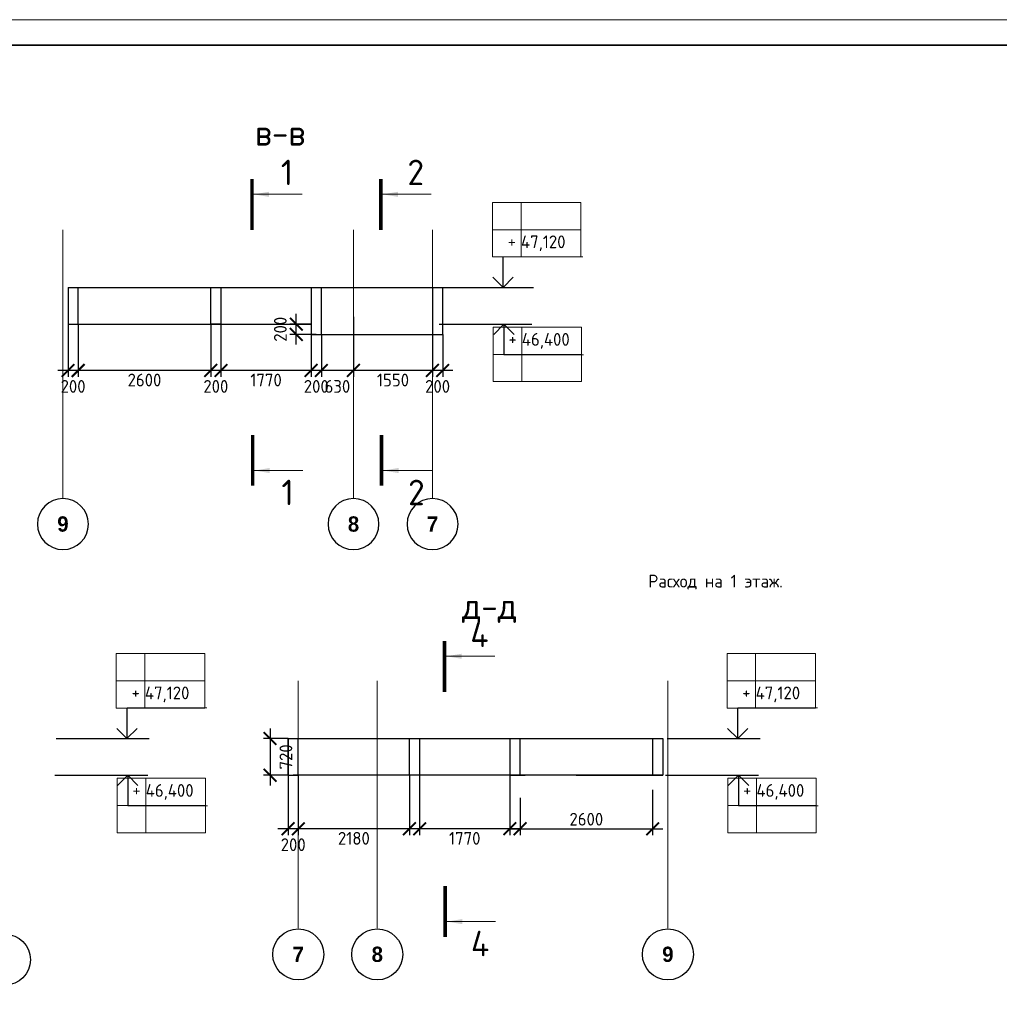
# Model space of a CAD drawing. Header units: millimetres. Extents: x 247266 to 730847, y -636031 to 10052.
# Tile 86 of 196: x 553470 to 572686, y -373071 to -353758. Entities that reach past the tile are written whole.
import ezdxf

# ---------------------------------------------------------------- set-up
doc = ezdxf.new("R2010")
doc.units = ezdxf.units.MM
for name, pattern in [('______5', [1100, 800, -100, 100, -100]), ('________', [0]), ('HIDDEN2', [4.7625, 3.175, -1.5875]), ('осевая', [50.8, 31.75, -6.35, 6.35, -6.35])]:
    doc.linetypes.add(name, pattern=pattern)
for name, color, linetype, lineweight in [('RAZMER', 7, 'Continuous', 15), ('Standard', 7, 'Continuous', 25), ('АС-Таблицы', 7, 'Continuous', 20), ('Оси', 7, '______5', 18), ('отметки', 7, 'Continuous', 18), ('ТОНКИЕ', 7, 'Continuous', 9), ('Узлы', 7, 'Continuous', 0)]:
    doc.layers.add(name, color=color, linetype=linetype, lineweight=lineweight)
doc.layers.add('РАЗМЕРЫ', color=7, linetype='Continuous')
doc.layers.add('ТОЛСТЫЕ_ОСНОВНЫЕ', color=7, linetype='Continuous')
doc.styles.add('Century Gothic', font='GOTHIC.TTF')
doc.styles.add('GOST-2.304_Type-B', font='GOST_Common.ttf')
doc.styles.add('ГОСТ', font='GOST_Common.ttf')
doc.dimstyles.new('СПДС', dxfattribs={"dimscale": 100, "dimtxt": 2.5, "dimasz": 2.5, "dimexe": 1.25, "dimexo": 0, "dimtad": 1, "dimdec": 0, "dimtxsty": 'GOST-2.304_Type-B', "dimblk": 'ARCHTICK', "dimcen": 2.5, "dimdle": 2, "dimadec": 0, "dimazin": 2, "dimtfac": 0.75, "dimtdec": 0, "dimtmove": 1, "dimatfit": 3, "dimfxl": 1, "dimtolj": 1, "dimarcsym": 1})

# ---------------------------------------------------------------- blocks, each defined once
blk = doc.blocks.new('*U3687')
at = {"layer": 'ТОЛСТЫЕ_ОСНОВНЫЕ', "lineweight": 35}
blk.add_lwpolyline([(20, 5), (589, 5), (589, 415), (20, 415)], close=True, dxfattribs=at)
at = {"layer": 'ТОНКИЕ'}
blk.add_lwpolyline([(0, 0), (594, 0), (594, 420), (0, 420)], close=True, dxfattribs=at)
blk = doc.blocks.new('NSY101')
at = {"color": 0, "linetype": 'ByBlock', "lineweight": -2}
blk.add_circle((0, 0), 50, dxfattribs=at)
blk = doc.blocks.new('_ArchTick')
at = {"color": 0, "linetype": 'ByBlock', "const_width": 0.15}
blk.add_lwpolyline([(-0.5, -0.5), (0.5, 0.5)], dxfattribs=at)
blk = doc.blocks.new('*T3509')
at = {"layer": 'DEFPOINTS', "color": 8, "linetype": 'ByBlock', "lineweight": 0}
for p, q in [((0, 1067), (1734, 1067)), ((0, 0), (0, 1067)), ((561, 0), (561, 1067)), ((1734, 0), (1734, 1067)), ((0, 533), (1734, 533)), ((0, 0), (1734, 0))]:
    blk.add_line(p, q, dxfattribs=at)
at = {"layer": 'АС-Таблицы', "color": 0, "char_height": 250, "style": 'ГОСТ'}
for s, insert, width, attachment_point in [('+', (461, 967), 361.22, 3), ('46,400', (561, 800), 1173.09, 4)]:
    blk.add_mtext(s, dxfattribs=dict(at, insert=insert, width=width, attachment_point=attachment_point))
blk = doc.blocks.new('*T3510')
at = {"layer": 'DEFPOINTS', "color": 8, "linetype": 'ByBlock', "lineweight": 0}
for p, q in [((0, 0), (1734, 0)), ((0, 0), (0, -1067)), ((561, 0), (561, -1067)), ((1734, 0), (1734, -1067)), ((0, -533), (1734, -533)), ((0, -1067), (1734, -1067))]:
    blk.add_line(p, q, dxfattribs=at)
at = {"layer": 'АС-Таблицы', "color": 0, "char_height": 250, "style": 'ГОСТ'}
for s, insert, width, attachment_point in [('+', (461, -633), 361.22, 3), ('47,120', (561, -800), 1173.09, 4)]:
    blk.add_mtext(s, dxfattribs=dict(at, insert=insert, width=width, attachment_point=attachment_point))
blk = doc.blocks.new('*T3482')
at = {"layer": 'DEFPOINTS', "color": 8, "linetype": 'ByBlock', "lineweight": 0}
for p, q in [((0, 1067), (1734, 1067)), ((0, 0), (0, 1067)), ((561, 0), (561, 1067)), ((1734, 0), (1734, 1067)), ((0, 533), (1734, 533)), ((0, 0), (1734, 0))]:
    blk.add_line(p, q, dxfattribs=at)
at = {"layer": 'АС-Таблицы', "color": 0, "char_height": 250, "style": 'ГОСТ'}
for s, insert, width, attachment_point in [('+', (461, 967), 361.22, 3), ('46,400', (561, 800), 1173.09, 4)]:
    blk.add_mtext(s, dxfattribs=dict(at, insert=insert, width=width, attachment_point=attachment_point))
blk = doc.blocks.new('*T3483')
at = {"layer": 'DEFPOINTS', "color": 8, "linetype": 'ByBlock', "lineweight": 0}
for p, q in [((0, 0), (1734, 0)), ((0, 0), (0, -1067)), ((561, 0), (561, -1067)), ((1734, 0), (1734, -1067)), ((0, -533), (1734, -533)), ((0, -1067), (1734, -1067))]:
    blk.add_line(p, q, dxfattribs=at)
at = {"layer": 'АС-Таблицы', "color": 0, "char_height": 250, "style": 'ГОСТ'}
for s, insert, width, attachment_point in [('+', (461, -633), 361.22, 3), ('47,120', (561, -800), 1173.09, 4)]:
    blk.add_mtext(s, dxfattribs=dict(at, insert=insert, width=width, attachment_point=attachment_point))
blk = doc.blocks.new('*T3484')
at = {"layer": 'DEFPOINTS', "color": 8, "linetype": 'ByBlock', "lineweight": 0}
for p, q in [((0, 1067), (1734, 1067)), ((0, 0), (0, 1067)), ((561, 0), (561, 1067)), ((1734, 0), (1734, 1067)), ((0, 533), (1734, 533)), ((0, 0), (1734, 0))]:
    blk.add_line(p, q, dxfattribs=at)
at = {"layer": 'АС-Таблицы', "color": 0, "char_height": 250, "style": 'ГОСТ'}
for s, insert, width, attachment_point in [('+', (461, 967), 361.22, 3), ('46,400', (561, 800), 1173.09, 4)]:
    blk.add_mtext(s, dxfattribs=dict(at, insert=insert, width=width, attachment_point=attachment_point))
blk = doc.blocks.new('*T3485')
at = {"layer": 'DEFPOINTS', "color": 8, "linetype": 'ByBlock', "lineweight": 0}
for p, q in [((0, 0), (1734, 0)), ((0, 0), (0, -1067)), ((561, 0), (561, -1067)), ((1734, 0), (1734, -1067)), ((0, -533), (1734, -533)), ((0, -1067), (1734, -1067))]:
    blk.add_line(p, q, dxfattribs=at)
at = {"layer": 'АС-Таблицы', "color": 0, "char_height": 250, "style": 'ГОСТ'}
for s, insert, width, attachment_point in [('+', (461, -633), 361.22, 3), ('47,120', (561, -800), 1173.09, 4)]:
    blk.add_mtext(s, dxfattribs=dict(at, insert=insert, width=width, attachment_point=attachment_point))

msp = doc.modelspace()

# ---------------------------------------------------------------- linework, layer by layer
at = {"linetype": 'Continuous', "lineweight": 30, "transparency": 33554687}
for p, q in [((558735.53, -367857.92, 3100), (558735.53, -368577.92, 3100)), ((558935.53, -368577.92, 3100), (558935.53, -367857.92, 3100))]:
    msp.add_line(p, q, dxfattribs=at)
at = {"linetype": 'HIDDEN2', "transparency": 33554687}
for p, q in [((561115.53, -368577.92, 3100), (561115.53, -367857.92, 3100)), ((561315.53, -367857.92, 3100), (561315.53, -368577.92, 3100)), ((563085.53, -367857.92, 3100), (563085.53, -368577.92, 3100))]:
    msp.add_line(p, q, dxfattribs=at)
at = {"linetype": 'Continuous', "lineweight": 25, "transparency": 33554687}
for p, q in [((561315.53, -368577.92, 3100), (561115.53, -368577.92, 3100)), ((564385.53, -368577.92, 3100), (565885.53, -368577.92, 3100)), ((565885.53, -368577.92, 3100), (566085.53, -368577.92, 3100))]:
    msp.add_line(p, q, dxfattribs=at)
at = {"linetype": 'HIDDEN2', "transparency": 33554687, "elevation": 3100}
for points in [[(554417.87, -359009.81), (554417.87, -359729.81), (554617.87, -359729.81), (554617.87, -359009.81)], [(557417.87, -359009.81), (557417.87, -359729.81), (557217.87, -359729.81), (557217.87, -359009.81)], [(559187.87, -359009.81), (559187.87, -359929.81), (559387.87, -359929.81), (559387.87, -359009.81)], [(561567.87, -359009.81), (561567.87, -359929.81), (561767.87, -359929.81), (561767.87, -359009.81)]]:
    msp.add_lwpolyline(points, dxfattribs=at)
at = {"elevation": 3100}
for points in [[(561725.96, -359009.81), (563549.63, -359009.81)], [(562336.68, -359009.81), (563171.25, -359009.81)], [(562670.65, -359009.81), (563505.22, -359009.81)], [(561695.78, -359729.81), (563519.45, -359729.81)], [(554188.9, -367857.92), (556012.57, -367857.92)], [(566168.78, -367857.92), (567992.45, -367857.92)], [(554158.72, -368577.92), (555982.39, -368577.92)], [(566138.6, -368577.92), (567962.26, -368577.92)]]:
    msp.add_lwpolyline(points, dxfattribs=at)
at = {"layer": 'RAZMER', "ltscale": 100}
for p, q in [((562954.11, -358408.04, 3100), (564516.61, -358408.04, 3100)), ((562954.11, -358410.69, 3100), (564516.61, -358410.69, 3100)), ((562954.11, -358410.69, 3100), (564516.61, -358410.69, 3100)), ((562970.14, -360328.94, 3100), (564532.64, -360328.94, 3100)), ((562970.14, -360328.94, 3100), (564532.64, -360328.94, 3100)), ((562970.14, -360331.58, 3100), (564532.64, -360331.58, 3100)), ((555576.38, -367256.15, 3100), (557138.88, -367256.15, 3100)), ((555576.38, -367258.8, 3100), (557138.88, -367258.8, 3100)), ((555576.38, -367258.8, 3100), (557138.88, -367258.8, 3100)), ((567556.25, -367256.15, 3100), (569118.75, -367256.15, 3100)), ((567556.25, -367258.8, 3100), (569118.75, -367258.8, 3100)), ((567556.25, -367258.8, 3100), (569118.75, -367258.8, 3100)), ((555592.41, -369177.05, 3100), (557154.91, -369177.05, 3100)), ((555592.41, -369177.05, 3100), (557154.91, -369177.05, 3100)), ((555592.41, -369179.69, 3100), (557154.91, -369179.69, 3100)), ((567572.29, -369177.05, 3100), (569134.79, -369177.05, 3100)), ((567572.29, -369177.05, 3100), (569134.79, -369177.05, 3100)), ((567572.29, -369179.69, 3100), (569134.79, -369179.69, 3100))]:
    msp.add_line(p, q, dxfattribs=at)
at = {"layer": 'Standard', "linetype": '________', "lineweight": 30, "transparency": 33554687}
for p, q in [((554417.87, -359009.81, 3100), (554417.87, -359729.81, 3100)), ((554417.87, -359009.81, 3100), (561767.87, -359009.81, 3100)), ((561767.87, -359729.81, 3100), (561767.87, -359009.81, 3100)), ((554417.87, -359729.81, 3100), (555217.87, -359729.81, 3100)), ((555217.87, -359729.81, 3100), (559187.87, -359729.81, 3100))]:
    msp.add_line(p, q, dxfattribs=at)
at = {"layer": 'Standard', "linetype": '________', "lineweight": 30, "transparency": 33554687, "elevation": 3100}
msp.add_lwpolyline([(559187.87, -359729.81), (559187.87, -359929.81), (561767.87, -359929.81), (561767.87, -359729.81)], dxfattribs=at)
at = {"layer": 'Оси', "linetype": 'осевая', "lineweight": 0, "ltscale": 0.3, "transparency": 33554687}
for p, q in [((554317.87, -357877.36, 3100), (554317.87, -363136.17, 3100)), ((560017.87, -357877.36, 3100), (560017.87, -363136.17, 3100)), ((561567.87, -357877.36, 3100), (561567.87, -363136.17, 3100)), ((558935.53, -366725.47, 3100), (558935.53, -371576.36, 3100)), ((560485.53, -366725.47, 3100), (560485.53, -371576.36, 3100)), ((566185.53, -366725.47, 3100), (566185.53, -371576.36, 3100))]:
    msp.add_line(p, q, dxfattribs=at)
at = {"layer": 'отметки', "linetype": 'Continuous', "lineweight": 25, "ltscale": 100}
for p, q in [((562952.58, -359009.81, 3100), (562952.58, -358409.81, 3100)), ((562968.62, -359729.81, 3100), (562968.62, -360329.81, 3100)), ((555573.33, -367256.15, 3100), (555573.33, -367856.15, 3100)), ((567553.2, -367256.15, 3100), (567553.2, -367856.15, 3100)), ((555590.89, -368577.92, 3100), (555590.89, -369177.92, 3100)), ((567570.76, -368577.92, 3100), (567570.76, -369177.92, 3100))]:
    msp.add_line(p, q, dxfattribs=at)
at = {"layer": 'отметки', "linetype": 'Continuous', "lineweight": 25, "ltscale": 100, "elevation": 3100}
for points in [[(562752.58, -358809.81), (562952.58, -359009.81), (563152.58, -358809.81)], [(562768.62, -359929.81), (562968.62, -359729.81), (563168.62, -359929.81)], [(555374.85, -367657.92), (555574.85, -367857.92), (555774.85, -367657.92)], [(567354.73, -367657.92), (567554.73, -367857.92), (567754.73, -367657.92)], [(555390.89, -368777.92), (555590.89, -368577.92), (555790.89, -368777.92)], [(567370.76, -368777.92), (567570.76, -368577.92), (567770.76, -368777.92)]]:
    msp.add_lwpolyline(points, dxfattribs=at)
at = {"layer": 'РАЗМЕРЫ', "lineweight": 30}
for p, q in [((558735.53, -367857.92, 3100), (566085.53, -367857.92, 3100)), ((558735.53, -368577.92, 3100), (558735.53, -367857.92, 3100)), ((563285.53, -368577.92, 3100), (563285.53, -367857.92, 3100)), ((565885.53, -367857.92, 3100), (565885.53, -368577.92, 3100)), ((566085.53, -367857.92, 3100), (566085.53, -368577.92, 3100)), ((558735.53, -368577.92, 3100), (558935.53, -368577.92, 3100)), ((566085.53, -368577.92, 3100), (558835.53, -368577.92, 3100)), ((563085.53, -368577.92, 3100), (563285.53, -368577.92, 3100)), ((563285.53, -368577.92, 3100), (563385.53, -368577.92, 3100))]:
    msp.add_line(p, q, dxfattribs=at)
at = {"layer": 'Узлы', "linetype": 'Continuous', "lineweight": 0}
for p, q in [((558062.73, -357183.24, 3500), (559012.73, -357183.24, 3500)), ((560588.96, -357183.24, 3500), (561538.96, -357183.24, 3500)), ((558075.46, -362600.72, 3300), (559025.46, -362600.72, 3300)), ((560601.7, -362600.72, 3300), (561551.7, -362600.72, 3300)), ((561839.3, -366244.16, 3500), (562789.3, -366244.16, 3500)), ((561852.04, -371448.83, 3300), (562802.04, -371448.83, 3300))]:
    msp.add_line(p, q, dxfattribs=at)
at = {"layer": 'Узлы', "linetype": 'Continuous', "lineweight": 0, "const_width": 70}
for points, elevation in [([(558027.73, -356883.24), (558027.73, -357883.24)], 3500), ([(560553.96, -356883.24), (560553.96, -357883.24)], 3500), ([(558040.46, -362900.72), (558040.46, -361900.72)], 3300), ([(560566.7, -362900.72), (560566.7, -361900.72)], 3300), ([(561804.3, -365944.16), (561804.3, -366944.16)], 3500), ([(561817.04, -371748.83), (561817.04, -370748.83)], 3300)]:
    msp.add_lwpolyline(points, dxfattribs=dict(at, elevation=elevation))
at = {"layer": 'Узлы', "linetype": 'Continuous', "lineweight": 0}
for points in [[(558062.73, -357183.24, 3500), (558363.18, -357233.52, 3500), (558363.18, -357132.96, 3500)], [(560588.96, -357183.24, 3500), (560889.41, -357233.52, 3500), (560889.41, -357132.96, 3500)], [(558075.46, -362600.72, 3300), (558375.91, -362651, 3300), (558375.91, -362550.44, 3300)], [(560601.7, -362600.72, 3300), (560902.15, -362651, 3300), (560902.15, -362550.44, 3300)], [(561839.3, -366244.16, 3500), (562139.75, -366294.44, 3500), (562139.75, -366193.88, 3500)], [(561852.04, -371448.83, 3300), (562152.49, -371499.11, 3300), (562152.49, -371398.55, 3300)]]:
    msp.add_solid(points, dxfattribs=at)

# ---------------------------------------------------------------- block references
at = {"xscale": 100, "yscale": 100, "zscale": 100}
msp.add_blockref('*U3687', (525254.49, -395757.64, 3100), dxfattribs=at)
for name, p in [('*T3510', (562743.16, -357344.02, 3100)), ('*T3509', (562759.2, -360857.31, 3100)), ('*T3485', (555365.43, -366192.13, 3100)), ('*T3483', (567345.31, -366192.13, 3100)), ('*T3484', (555381.47, -369705.42, 3100)), ('*T3482', (567361.34, -369705.42, 3100))]:
    msp.add_blockref(name, p)
at = {"layer": 'Оси', "linetype": 'Continuous', "lineweight": 25, "transparency": 33554687, "yscale": 9.999999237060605, "zscale": 9.999999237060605}
for p, xscale in [((554318.42, -363652.04, 3100), -9.999999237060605), ((560018.42, -363652.04, 3100), -9.999999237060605), ((561568.42, -363652.04, 3100), -9.999999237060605), ((558934.99, -372092.23, 3100), 9.999999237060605), ((560484.99, -372092.23, 3100), 9.999999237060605), ((566184.99, -372092.23, 3100), 9.999999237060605)]:
    msp.add_blockref('NSY101', p, dxfattribs=dict(at, xscale=xscale))
at = {"layer": 'Оси', "linetype": 'Continuous', "lineweight": 25, "transparency": 33554687, "xscale": 9.999999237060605, "yscale": 9.999999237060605, "zscale": 9.999999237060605, "rotation": 90.00000000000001}
msp.add_blockref('NSY101', (553180.93, -372195.55, 3100), dxfattribs=at)

# ---------------------------------------------------------------- texts
at = {"ltscale": 100, "insert": (565801.55, -364645.36), "char_height": 250, "width": 17398.1241, "attachment_point": 1, "style": 'GOST-2.304_Type-B'}
msp.add_mtext('\\pxi-3,l3,t3,20;{\\C7;Расход на 1 этаж.}', dxfattribs=at)
at = {"layer": 'Оси', "linetype": 'Continuous', "lineweight": 25, "transparency": 33554687, "char_height": 300, "width": 385, "attachment_point": 5, "style": 'Century Gothic'}
for s, insert in [('\\A1;{\\fCentury Gothic|i0|b1;\\H300.000000;\\W1.000000;\\C16;9}\\P', (554318.42, -363652.04, 3100)), ('\\A1;{\\fCentury Gothic|i0|b1;\\H300.000000;\\W1.000000;\\C16;8}\\P', (560018.42, -363652.04, 3100)), ('\\A1;{\\fCentury Gothic|i0|b1;\\H300.000000;\\W1.000000;\\C16;7}\\P', (561568.42, -363652.04, 3100)), ('\\A1;{\\fCentury Gothic|i0|b1;\\H300.000000;\\W1.000000;\\C16;7}\\P', (558934.99, -372092.23, 3100)), ('\\A1;{\\fCentury Gothic|i0|b1;\\H300.000000;\\W1.000000;\\C16;8}\\P', (560484.99, -372092.23, 3100)), ('\\A1;{\\fCentury Gothic|i0|b1;\\H300.000000;\\W1.000000;\\C16;9}\\P', (566184.99, -372092.23, 3100))]:
    msp.add_mtext(s, dxfattribs=dict(at, insert=insert))
at = {"layer": 'РАЗМЕРЫ', "char_height": 500, "attachment_point": 5, "style": 'GOST-2.304_Type-B'}
for s, insert in [('в-в', (558579.56, -355977.67, 3100)), ('д-д', (562685.83, -365300.75, 3100))]:
    msp.add_mtext_dynamic_manual_height_columns(s, width=3941.2128, gutter_width=625, heights=[0], dxfattribs=dict(at, insert=insert))
at = {"layer": 'Узлы', "linetype": 'Continuous', "lineweight": 0, "char_height": 500, "attachment_point": 5, "style": 'GOST-2.304_Type-B'}
for s, insert in [('1', (558712.72, -356753.24, 3500)), ('2', (561238.96, -356753.24, 3500)), ('1', (558725.46, -363030.72, 3300)), ('2', (561251.7, -363030.72, 3300)), ('4', (562489.3, -365814.16, 3500)), ('4', (562502.04, -371878.83, 3300))]:
    msp.add_mtext_dynamic_manual_height_columns(s, width=723.8798, gutter_width=25, heights=[0], dxfattribs=dict(at, insert=insert))

# ---------------------------------------------------------------- dimensions: what is measured, and where the dimension line sits
at = {"layer": 'РАЗМЕРЫ'}
for base, p1, p2 in [((558895.46, -359729.81, 3100), (559287.87, -359929.81, 3100), (559187.87, -359729.81, 3100)), ((558380.62, -368577.92, 3100), (558735.53, -367857.92, 3100), (558735.53, -368577.92, 3100))]:
    msp.add_linear_dim(base=base, p1=p1, p2=p2, angle=90, dimstyle='СПДС', dxfattribs=at).render()
at = {"layer": 'РАЗМЕРЫ', "lineweight": 0}
for base, p1, p2 in [((559387.87, -360638.13, 3100), (560017.87, -359588.85, 3100), (559387.87, -359929.81, 3100)), ((560017.87, -360638.13, 3100), (561567.87, -359929.81, 3100), (560017.87, -359588.85, 3100)), ((554417.87, -360638.13, 3100), (554617.87, -359729.81, 3100), (554417.87, -359729.81, 3100)), ((554617.87, -360638.13, 3100), (557217.87, -359729.81, 3100), (554617.87, -359729.81, 3100)), ((557217.87, -360638.13, 3100), (557417.87, -359729.81, 3100), (557217.87, -359729.81, 3100)), ((557417.87, -360638.13, 3100), (559187.87, -359929.81, 3100), (557417.87, -359729.81, 3100)), ((559187.87, -360638.13, 3100), (559387.87, -359929.81, 3100), (559187.87, -359929.81, 3100)), ((561567.87, -360638.13, 3100), (561767.87, -359929.81, 3100), (561567.87, -359929.81, 3100)), ((558735.53, -369627.63, 3100), (558935.53, -368577.92, 3100), (558735.53, -368552.43, 3100)), ((558935.53, -369627.63, 3100), (561115.53, -368577.92, 3100), (558935.53, -368577.92, 3100)), ((561315.53, -369627.63, 3100), (563085.53, -368577.92, 3100), (561315.53, -368577.92, 3100)), ((565885.53, -369627.63, 3100), (563285.53, -369021.43, 3100), (565885.53, -368865.05, 3100))]:
    msp.add_linear_dim(base=base, p1=p1, p2=p2, dimstyle='СПДС', dxfattribs=at).render()

doc.saveas('drawing.dxf')
